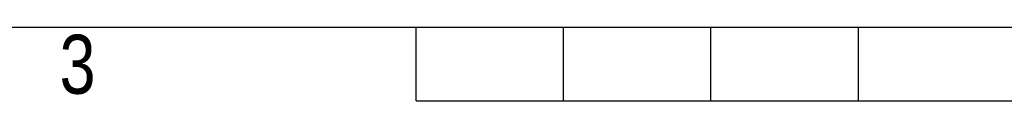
# Model space of a CAD drawing. Header units: millimetres. Extents: x 0 to 420, y 0 to 297.
# Tile 8 of 80: x 130 to 200, y 0 to 5. Entities that reach past the tile are written whole.
import ezdxf

# ---------------------------------------------------------------- set-up
doc = ezdxf.new("R2010")
doc.units = ezdxf.units.MM
doc.layers.add('CARTIGLIO', color=140, linetype='Continuous')
doc.styles.add('SLDTEXTSTYLE2', font='TXT', dxfattribs={"width": 0.821468})

msp = doc.modelspace()

# ---------------------------------------------------------------- linework, layer by layer
at = {"layer": 'CARTIGLIO', "linetype": 'Continuous'}
for p, q in [((5.18012, 5.171), (414.8274, 5.171)), ((158.2616, -0.00321), (158.2616, 5.171)), ((168.61003, -0.00321), (168.61003, 5.171)), ((178.95846, -0.00321), (178.95846, 5.171)), ((189.30689, -0.00321), (189.30689, 5.171)), ((158.2616, -0.00321), (261.74592, -0.00321))]:
    msp.add_line(p, q, dxfattribs=at)

# ---------------------------------------------------------------- texts
at = {"layer": 'CARTIGLIO', "insert": (134.49186, 4.63707), "char_height": 4.13937, "attachment_point": 2, "style": 'SLDTEXTSTYLE2'}
msp.add_mtext('3', dxfattribs=at)

doc.saveas('drawing.dxf')
